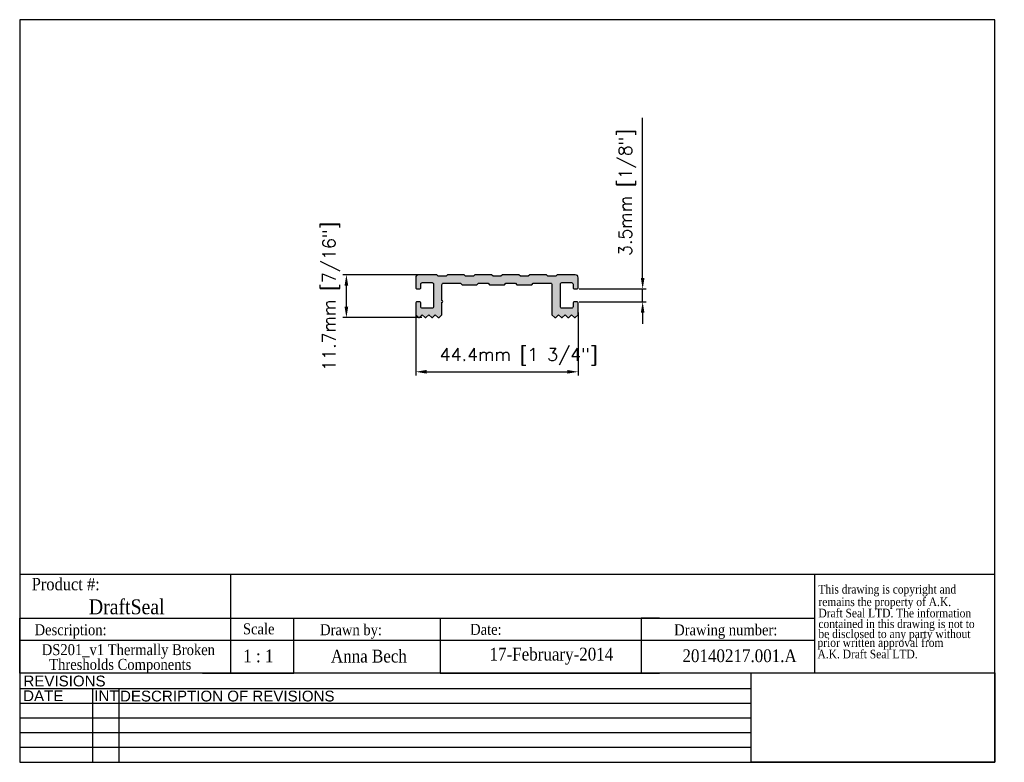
# Model space of a CAD drawing. Header units: millimetres. Extents: x 2362 to 2631, y 15 to 219.
import ezdxf
from ezdxf.enums import TextEntityAlignment as Align

# ---------------------------------------------------------------- set-up
doc = ezdxf.new("R2010")
doc.units = ezdxf.units.MM
doc.header["$MEASUREMENT"] = 0
doc.layers.add('AM_5', color=3, linetype='Continuous', lineweight=25)
doc.layers.add('BORDER', color=7, linetype='Continuous', lineweight=25)
for name, color, linetype in [('Current', 7, 'Continuous'), ('DRAWING', 7, 'Continuous'), ('FRAME', 7, 'Continuous')]:
    doc.layers.add(name, color=color, linetype=linetype)
doc.styles.add('DS GROUP', font='arial.ttf')
doc.styles.get("Standard").update_dxf_attribs({"font": 'ROMANS.SHX'})
doc.styles.add('TAG', font='GARA.TTF')
doc.dimstyles.new('AM_ISO$0', dxfattribs={"dimtxt": 1.5, "dimasz": 1.5, "dimexe": 1, "dimexo": 1, "dimgap": 1.5, "dimtad": 1, "dimdec": 0, "dimdsep": 46, "dimtxsty": 'Standard', "dimcen": 0, "dimclrd": 256, "dimclre": 256, "dimclrt": 2, "dimadec": 0, "dimazin": 2, "dimtp": 0.1, "dimtm": 0.1, "dimtfac": 0.71, "dimtdec": 0, "dimtmove": 0, "dimatfit": 3, "dimfxl": 1, "dimlwd": -1, "dimlwe": -1, "dimarcsym": 1})
picture_1 = doc.add_image_def('image1.bmp', size_in_pixel=(901, 331))

# ---------------------------------------------------------------- blocks, each defined once
blk = doc.blocks.new('A$C08671A0E')
at = {"layer": 'FRAME', "style": 'TAG'}
for s, p in [('This drawing is copyright and', (14.8, -52.3)), ('remains the property of A.K.', (14.8, -101.5)), ('Draft Seal LTD. The information', (14.8, -145.7)), ('contained in this drawing is not to  ', (14.8, -187.4)), ('be disclosed to any party without ', (14.8, -226.7)), (' prior written approval from', (0, -261.2)), (' A.K. Draft Seal LTD.', (0, -306.1))]:
    blk.add_text(s, height=33.819, dxfattribs=at).set_placement(p)
blk = doc.blocks.new('*D465')
at = {"layer": 'AM_5', "linetype": 'ByBlock', "transparency": 16777216}
for p, q in [((2470.38, 138.36), (2470.38, 121.16)), ((2514.83, 138.36), (2514.83, 121.16)), ((2473.38, 122.16), (2511.83, 122.16))]:
    blk.add_line(p, q, dxfattribs=at)
at = {"layer": 'AM_5', "transparency": 16777216}
for points in [[(2473.38, 122.66), (2473.38, 121.66), (2470.38, 122.16)], [(2511.83, 122.66), (2511.83, 121.66), (2514.83, 122.16)]]:
    blk.add_solid(points, dxfattribs=at)
at = {"layer": 'Defpoints', "color": 0, "transparency": 16777216}
for p in [(2470.38, 139.36), (2514.83, 139.36), (2514.83, 122.16)]:
    blk.add_point(p, dxfattribs=at)
at = {"layer": 'AM_5', "color": 7, "transparency": 16777216, "insert": (2498.52, 126.32), "char_height": 3.5, "attachment_point": 5}
blk.add_mtext('44.4mm [1 3/4"]', dxfattribs=at)
blk = doc.blocks.new('*D466')
at = {"layer": 'AM_5', "linetype": 'ByBlock', "transparency": 16777216}
for p, q in [((2472.07, 148.7), (2450.42, 148.7)), ((2451.42, 140), (2451.42, 145.7)), ((2472.07, 137), (2450.42, 137))]:
    blk.add_line(p, q, dxfattribs=at)
at = {"layer": 'AM_5', "transparency": 16777216}
for points in [[(2450.92, 145.7), (2451.92, 145.7), (2451.42, 148.7)], [(2450.92, 140), (2451.92, 140), (2451.42, 137)]]:
    blk.add_solid(points, dxfattribs=at)
at = {"layer": 'Defpoints', "color": 0, "transparency": 16777216}
for p in [(2451.42, 148.7), (2473.07, 148.7), (2473.07, 137)]:
    blk.add_point(p, dxfattribs=at)
at = {"layer": 'AM_5', "color": 7, "transparency": 16777216, "insert": (2447.25, 142.85), "char_height": 3.5, "attachment_point": 5, "rotation": 90}
blk.add_mtext('11.7mm [7/16"]', dxfattribs=at)
blk = doc.blocks.new('*D467')
at = {"layer": 'AM_5', "linetype": 'ByBlock', "transparency": 16777216}
for p, q in [((2532.46, 147.82), (2532.46, 191.66)), ((2515.13, 144.82), (2533.46, 144.82)), ((2532.46, 141.32), (2532.46, 144.82)), ((2515.13, 141.32), (2533.46, 141.32)), ((2532.46, 138.32), (2532.46, 135.32))]:
    blk.add_line(p, q, dxfattribs=at)
at = {"layer": 'AM_5', "transparency": 16777216}
for points in [[(2531.96, 147.82), (2532.96, 147.82), (2532.46, 144.82)], [(2531.96, 138.32), (2532.96, 138.32), (2532.46, 141.32)]]:
    blk.add_solid(points, dxfattribs=at)
at = {"layer": 'Defpoints', "color": 0, "transparency": 16777216}
for p in [(2514.13, 144.82), (2532.46, 144.82), (2514.13, 141.32)]:
    blk.add_point(p, dxfattribs=at)
at = {"layer": 'AM_5', "color": 7, "transparency": 16777216, "insert": (2528.29, 171.24), "char_height": 3.5, "attachment_point": 5, "rotation": 90}
blk.add_mtext('3.5mm [1/8"]', dxfattribs=at)

msp = doc.modelspace()

# ---------------------------------------------------------------- hatches: boundary and pattern name
at = {"layer": 'Current'}
msp.add_hatch(color=256, dxfattribs=at).paths.add_polyline_path([(2490.18, 146.4), (2490.58, 146), (2494.63, 146), (2495.03, 146.4), (2497.68, 146.4), (2498.08, 146), (2502.13, 146), (2502.53, 146.4), (2507.26, 146.4, -0.414214), (2507.66, 146), (2507.66, 137.79), (2508.45, 137), (2508.67, 137), (2509.46, 137.79), (2510.25, 137), (2510.46, 137), (2511.25, 137.79), (2512.04, 137), (2512.25, 137), (2513.04, 137.79), (2513.83, 137), (2514.04, 137), (2514.83, 137.79), (2514.83, 140.92, 0.691081), (2514.13, 141.19, 0.69108), (2513.43, 140.92), (2513.43, 139.97, -0.414214), (2513.03, 139.57), (2510.36, 139.57, -0.414214), (2509.96, 139.97), (2509.96, 146.17, -0.414214), (2510.36, 146.57), (2513.03, 146.57, -0.414214), (2513.43, 146.17), (2513.43, 145.22, 0.69108), (2514.13, 144.96, 0.691081), (2514.83, 145.22), (2514.83, 147.9, 0.414214), (2514.03, 148.7), (2509.08, 148.7), (2508.68, 148.3), (2506.53, 148.3), (2506.13, 148.7), (2501.58, 148.7), (2501.18, 148.3), (2499.03, 148.3), (2498.63, 148.7), (2494.08, 148.7), (2493.68, 148.3), (2491.53, 148.3), (2491.13, 148.7), (2486.58, 148.7), (2486.18, 148.3), (2484.03, 148.3), (2483.63, 148.7), (2479.08, 148.7), (2478.68, 148.3), (2476.53, 148.3), (2476.13, 148.7), (2471.18, 148.7, 0.414214), (2470.38, 147.9), (2470.38, 145.22, 0.691081), (2471.08, 144.96, 0.69108), (2471.78, 145.22), (2471.78, 146.17, -0.414214), (2472.18, 146.57), (2474.85, 146.57, -0.414214), (2475.25, 146.17), (2475.25, 139.97, -0.414214), (2474.85, 139.57), (2472.18, 139.57, -0.414214), (2471.78, 139.97), (2471.78, 140.92, 0.69108), (2471.08, 141.19, 0.691081), (2470.38, 140.92), (2470.38, 137.79), (2471.17, 137), (2471.38, 137), (2472.17, 137.79), (2472.96, 137), (2473.17, 137), (2473.96, 137.79), (2474.75, 137), (2474.96, 137), (2475.75, 137.79), (2476.54, 137), (2476.76, 137), (2477.55, 137.79), (2477.55, 141.18, 1), (2477.55, 141.68), (2477.55, 146, -0.414214), (2477.95, 146.4), (2482.68, 146.4), (2483.08, 146), (2487.13, 146), (2487.53, 146.4)])

# ---------------------------------------------------------------- linework, layer by layer
for p, q in [((2362.06, 66.79), (2579.51, 66.79)), ((2419.68, 66.79), (2419.68, 54.73)), ((2579.51, 66.79), (2579.51, 39.73)), ((2362.06, 39.73), (2362.06, 54.73)), ((2362.06, 54.73), (2579.51, 54.73)), ((2362.06, 54.73), (2362.06, 49.73)), ((2362.06, 54.73), (2362.06, 48.73)), ((2362.06, 54.73), (2412.06, 54.73)), ((2419.68, 54.73), (2419.68, 39.73)), ((2437.06, 39.73), (2437.06, 54.73)), ((2437.06, 54.73), (2477.06, 54.73)), ((2477.06, 54.73), (2477.06, 39.73)), ((2537.06, 54.73), (2532.06, 54.73)), ((2532.06, 54.73), (2532.06, 39.73)), ((2362.06, 48.73), (2362.06, 50.23)), ((2362.06, 48.73), (2579.51, 48.73)), ((2362.06, 39.73), (2362.06, 42.73)), ((2412.06, 39.73), (2437.06, 39.73)), ((2477.06, 39.73), (2537.06, 39.73))]:
    msp.add_line(p, q)
at = {"layer": 'BORDER'}
for p, q in [((2362.06, 218.5), (2362.06, 15.3)), ((2628.76, 218.5), (2362.06, 218.5)), ((2628.76, 15.3), (2628.76, 218.5)), ((2579.51, 66.79), (2628.76, 66.79)), ((2628.76, 39.73), (2362.06, 39.73)), ((2562.14, 35.42), (2362.06, 35.42)), ((2381.93, 35.42), (2381.93, 15.3)), ((2389.14, 35.42), (2389.14, 15.3)), ((2562.14, 31.4), (2362.06, 31.4)), ((2562.14, 27.37), (2362.06, 27.37)), ((2562.14, 23.35), (2362.06, 23.35)), ((2562.14, 19.33), (2362.06, 19.33)), ((2362.06, 15.3), (2628.76, 15.3))]:
    msp.add_line(p, q, dxfattribs=at)
at = {"layer": 'DRAWING'}
msp.add_lwpolyline([(2482.68, 146.4), (2483.08, 146), (2487.13, 146), (2487.53, 146.4), (2490.18, 146.4), (2490.58, 146), (2494.63, 146), (2495.03, 146.4), (2497.68, 146.4), (2498.08, 146), (2502.13, 146), (2502.53, 146.4), (2507.26, 146.4, -0.414214), (2507.66, 146), (2507.66, 137.79), (2508.45, 137), (2508.67, 137), (2509.46, 137.79), (2510.25, 137), (2510.46, 137), (2511.25, 137.79), (2512.04, 137), (2512.25, 137), (2513.04, 137.79), (2513.83, 137), (2514.04, 137), (2514.83, 137.79), (2514.83, 140.92, 0.414214), (2514.43, 141.32), (2513.83, 141.32, 0.414214), (2513.43, 140.92), (2513.43, 139.97, -0.414214), (2513.03, 139.57), (2510.36, 139.57, -0.414214), (2509.96, 139.97), (2509.96, 146.17, -0.414214), (2510.36, 146.57), (2513.03, 146.57, -0.414214), (2513.43, 146.17), (2513.43, 145.22, 0.414214), (2513.83, 144.82), (2514.43, 144.82, 0.414214), (2514.83, 145.22), (2514.83, 147.9, 0.414214), (2514.03, 148.7), (2509.08, 148.7), (2508.68, 148.3), (2506.53, 148.3), (2506.13, 148.7), (2501.58, 148.7), (2501.18, 148.3), (2499.03, 148.3), (2498.63, 148.7), (2494.08, 148.7), (2493.68, 148.3), (2491.53, 148.3), (2491.13, 148.7), (2486.58, 148.7), (2486.18, 148.3), (2484.03, 148.3), (2483.63, 148.7), (2479.08, 148.7), (2478.68, 148.3), (2476.53, 148.3), (2476.13, 148.7), (2471.18, 148.7, 0.414214), (2470.38, 147.9), (2470.38, 145.22, 0.414214), (2470.78, 144.82), (2471.38, 144.82, 0.414214), (2471.78, 145.22), (2471.78, 146.17, -0.414214), (2472.18, 146.57), (2474.85, 146.57, -0.414214), (2475.25, 146.17), (2475.25, 139.97, -0.414214), (2474.85, 139.57), (2472.18, 139.57, -0.414214), (2471.78, 139.97), (2471.78, 140.92, 0.414214), (2471.38, 141.32), (2470.78, 141.32, 0.414214), (2470.38, 140.92), (2470.38, 137.79), (2471.17, 137), (2471.38, 137), (2472.17, 137.79), (2472.96, 137), (2473.17, 137), (2473.96, 137.79), (2474.75, 137), (2474.96, 137), (2475.75, 137.79), (2476.54, 137), (2476.76, 137), (2477.55, 137.79), (2477.55, 141.18, 1), (2477.55, 141.68), (2477.55, 146, -0.414214), (2477.95, 146.4)], format="xyb", close=True, dxfattribs=at)
at = {"layer": 'FRAME', "color": 1}
for q in [(2562.14, 39.74), (2562.14, 39.73)]:
    msp.add_line((2562.14, 15.3), q, dxfattribs=at)

# ---------------------------------------------------------------- block references
at = {"xscale": 0.06987750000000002, "yscale": 0.06987750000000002, "zscale": 0.06987750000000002}
msp.add_blockref('A$C08671A0E', (2579.51, 65.14), dxfattribs=at)

# ---------------------------------------------------------------- texts
at = {"layer": 'BORDER', "attachment_point": 2, "style": 'DS GROUP'}
for s, width, insert, char_height in [('REVISIONS', 20.3868, (2374.32, 39.03), 2.953), ('DATE', 20.3868, (2368.5, 34.99), 2.953), ('INT', 20.3868, (2385.79, 34.99), 2.953), ('DESCRIPTION OF REVISIONS', 103.8609, (2418.84, 34.91), 2.9531)]:
    msp.add_mtext_dynamic_manual_height_columns(s, width=width, gutter_width=7.5, heights=[0], dxfattribs=dict(at, insert=insert, char_height=char_height))
at = {"layer": 'FRAME', "style": 'TAG'}
for s, height, p in [('Product #:', 3.382, (2374.65, 64.13)), ('DraftSeal', 4.069, (2391.34, 57.98)), ('Description:', 3, (2375.98, 51.11)), ('Drawn by:', 3, (2452.69, 51.18)), ('Date:', 3, (2489.58, 51.66)), ('Drawing number:', 3, (2555.2, 51.15)), ('1 : 1', 3.5, (2427.35, 44.39)), ('Anna Bech', 3.5, (2457.58, 44.44)), ('17-February-2014', 3.5, (2507.5, 44.44)), ('20140217.001.A', 3.5, (2558.98, 44.45))]:
    msp.add_text(s, height=height, dxfattribs=at).set_placement(p, align=Align.MIDDLE)
msp.add_text('Scale', height=3, dxfattribs=at).set_placement((2423.13, 50.32))
for s, p in [('DS201_v1 Thermally Broken ', (2392.28, 44.63)), ('Thresholds Components', (2389.56, 40.6))]:
    msp.add_text(s, height=3, dxfattribs=at).set_placement(p, align=Align.CENTER)

# ---------------------------------------------------------------- dimensions: what is measured, and where the dimension line sits
at = {"layer": 'AM_5'}
for base, p1, p2, picture, middle in [((2532.46, 144.82), (2514.13, 141.32), (2514.13, 144.82), '*D467', (2532.46, 171.24)), ((2451.42, 148.7), (2473.07, 137), (2473.07, 148.7), '*D466', (2451.42, 142.85))]:
    dim = msp.add_linear_dim(base=base, p1=p1, p2=p2, angle=90, dimstyle='AM_ISO$0', override={"dimtxt": 3.5, "dimasz": 3, "dimdec": 1, "dimpost": '<>mm', "dimclrt": 7}, dxfattribs=at)
    dim.commit()
    dim.dimension.update_dxf_attribs({"geometry": picture, "text_midpoint": middle, "dimtype": 160})
dim = msp.add_linear_dim(base=(2514.830867, 122.155408), p1=(2470.380868, 139.358892), p2=(2514.830867, 139.35889), dimstyle='AM_ISO$0', override={"dimtxt": 3.5, "dimasz": 3, "dimdec": 1, "dimpost": '<>mm', "dimclrt": 7}, dxfattribs=at)
dim.commit()
dim.dimension.update_dxf_attribs({"geometry": '*D465', "text_midpoint": (2498.523297, 122.155408), "dimtype": 160})

# ---------------------------------------------------------------- pictures from other files: only their frames are drawn
image = msp.add_image(picture_1, insert=(2562.14, 15.3), size_in_units=(66.62, 24.47))
image.dxf.flags = 7

doc.saveas('drawing.dxf')
